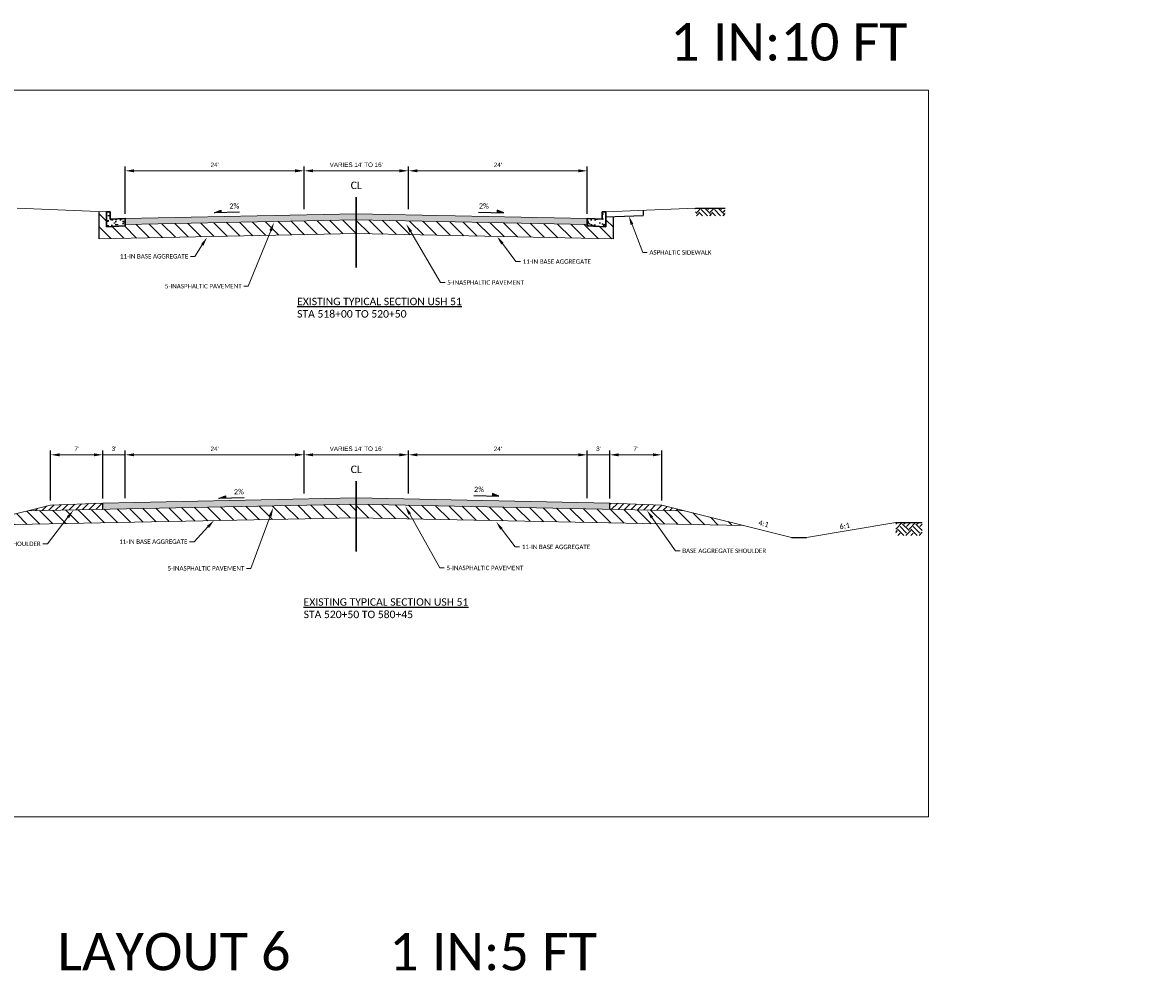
# Model space of a CAD drawing. Extents: x 0 to 4422, y 0 to 4518.
# Tile 3 of 5: x 3516 to 3667, y 4387 to 4516. Entities that reach past the tile are written whole.
import ezdxf
from ezdxf import colors
from ezdxf.entities.mleader import LeaderData, LeaderLine
from ezdxf.enums import TextEntityAlignment as Align
from ezdxf.math import Vec2, Vec3

# ---------------------------------------------------------------- set-up
doc = ezdxf.new("R2010")
doc.units = 21
doc.header["$MEASUREMENT"] = 0
doc.layers.get('Defpoints').update_dxf_attribs({"lineweight": 25})
for name, color, linetype, lineweight in [('E_MISC_TYPS', 252, 'Continuous', 25), ('P_MISC_Text', 7, 'Continuous', 25), ('P_MISC_TXT', 7, 'Continuous', 25), ('P_MISC_TYPS', 7, 'Continuous', 25)]:
    doc.layers.add(name, color=color, linetype=linetype, lineweight=lineweight)
doc.layers.add('P_MISC_NoPlot', color=7, linetype='Continuous', lineweight=18, plot=False)
doc.styles.add('ArialRegular', font='arial.ttf')
doc.styles.add('CalibriLight', font='calibril.ttf')
doc.styles.add('CalibriRegular', font='calibri.ttf')
doc.dimstyles.new('060-LANE & SHLD', dxfattribs={"dimtxt": 0.06, "dimasz": 0.08, "dimexe": 0.06, "dimexo": 0.06, "dimgap": 0.05, "dimtad": 1, "dimdec": 0, "dimzin": 0, "dimdsep": 46, "dimtxsty": 'CalibriLight', "dimcen": -1, "dimse1": 1, "dimse2": 1, "dimclrd": 256, "dimclre": 256, "dimclrt": 256, "dimaunit": 1, "dimadec": 3, "dimazin": 2, "dimtfac": 1, "dimtdec": 0, "dimtofl": 0, "dimtmove": 0, "dimatfit": 3, "dimfxl": 1, "dimtolj": 1, "dimtzin": 0, "dimlwd": 9, "dimlwe": -1, "dimarcsym": 0})
pattern_1 = [(135, (3560.3669, 4488.0184), (-0.883883, -0.883883), [])]

# ---------------------------------------------------------------- blocks, each defined once
blk = doc.blocks.new('2 percent slope LT')
at = {"layer": 'P_MISC_TYPS'}
h = blk.add_hatch(color=256, dxfattribs=at)
h.dxf.hatch_style = 1
h.paths.add_polyline_path([(-0.337, -0.007), (-0.249, -0.005), (-0.249, 0.028)])
at = {"layer": 'P_MISC_TYPS', "flags": 128}
blk.add_lwpolyline([(0, 0), (-0.337, -0.007), (-0.249, 0.028), (-0.249, -0.005)], dxfattribs=at)
at = {"layer": 'P_MISC_TYPS', "insert": (-0.004, 0.119), "char_height": 0.07, "attachment_point": 3, "rotation": 1.1458, "style": 'CalibriLight'}
blk.add_mtext_dynamic_manual_height_columns('2%', width=0.15474, gutter_width=3.5, heights=[0], dxfattribs=at)
blk = doc.blocks.new('2 percent slope RT')
at = {"layer": 'P_MISC_TYPS'}
h = blk.add_hatch(color=256, dxfattribs=at)
h.dxf.hatch_style = 1
h.paths.add_polyline_path([(0.337, -0.007), (0.249, -0.005), (0.249, 0.028)])
at = {"layer": 'P_MISC_TYPS', "flags": 128}
blk.add_lwpolyline([(0, 0), (0.337, -0.007), (0.249, 0.028), (0.249, -0.005)], dxfattribs=at)
at = {"layer": 'P_MISC_TYPS', "insert": (0.004, 0.119), "char_height": 0.07, "attachment_point": 1, "rotation": 358.8542, "style": 'CalibriLight'}
blk.add_mtext_dynamic_manual_height_columns('2%', width=0.15474, gutter_width=3.5, heights=[0], dxfattribs=at)
blk = doc.blocks.new('30-inch curb .0625-inch per ft')
at = {"layer": 'P_MISC_TYPS', "lineweight": 30, "flags": 128}
blk.add_lwpolyline([(-0.25, -0.115625), (0, -0.1), (0, 0), (-0.2, -0.0125), (-0.2, 0.0875), (-0.25, 0.0875), (-0.25, -0.115625)], dxfattribs=at)
blk = doc.blocks.new('*D28')
at = {"layer": 'Defpoints', "color": 0, "transparency": 16777216}
for p in [(3591.37, 4496.45), (3567.37, 4490.69), (3591.37, 4490.07)]:
    blk.add_point(p, dxfattribs=at)
at = {"layer": 'P_MISC_Text', "transparency": 16777216}
for p, q in [((3567.37, 4491.29), (3567.37, 4497.05)), ((3591.37, 4490.67), (3591.37, 4497.05))]:
    blk.add_line(p, q, dxfattribs=at)
at = {"layer": 'P_MISC_Text', "lineweight": 5, "transparency": 16777216}
blk.add_line((3568.57, 4496.45), (3590.17, 4496.45), dxfattribs=at)
at = {"layer": 'P_MISC_Text', "transparency": 16777216}
for points in [[(3568.57, 4496.65), (3568.57, 4496.25), (3567.37, 4496.45)], [(3590.17, 4496.65), (3590.17, 4496.25), (3591.37, 4496.45)]]:
    blk.add_solid(points, dxfattribs=at)
at = {"layer": 'P_MISC_Text', "transparency": 16777216, "insert": (3579.37, 4497.25), "char_height": 0.6, "attachment_point": 5, "style": 'ArialRegular'}
blk.add_mtext("\\A1;24'", dxfattribs=at)
blk = doc.blocks.new('*D29')
at = {"layer": 'Defpoints', "color": 0, "transparency": 16777216}
for p in [(3529.37, 4496.45), (3553.37, 4490.69), (3529.37, 4490.07)]:
    blk.add_point(p, dxfattribs=at)
at = {"layer": 'P_MISC_Text', "transparency": 16777216}
for p, q in [((3529.37, 4490.67), (3529.37, 4497.05)), ((3553.37, 4491.29), (3553.37, 4497.05))]:
    blk.add_line(p, q, dxfattribs=at)
at = {"layer": 'P_MISC_Text', "lineweight": 5, "transparency": 16777216}
blk.add_line((3552.17, 4496.45), (3530.57, 4496.45), dxfattribs=at)
at = {"layer": 'P_MISC_Text', "transparency": 16777216}
for points in [[(3530.57, 4496.65), (3530.57, 4496.25), (3529.37, 4496.45)], [(3552.17, 4496.65), (3552.17, 4496.25), (3553.37, 4496.45)]]:
    blk.add_solid(points, dxfattribs=at)
at = {"layer": 'P_MISC_Text', "transparency": 16777216, "insert": (3541.37, 4497.25), "char_height": 0.6, "attachment_point": 5, "style": 'ArialRegular'}
blk.add_mtext("\\A1;24'", dxfattribs=at)
blk = doc.blocks.new('*D30')
at = {"layer": 'Defpoints', "color": 0, "transparency": 16777216}
for p in [(3553.37, 4496.45), (3553.37, 4490.69), (3567.37, 4490.69)]:
    blk.add_point(p, dxfattribs=at)
at = {"layer": 'P_MISC_Text', "lineweight": 5, "transparency": 16777216}
blk.add_line((3566.17, 4496.45), (3554.57, 4496.45), dxfattribs=at)
at = {"layer": 'P_MISC_Text', "transparency": 16777216}
for points in [[(3554.57, 4496.65), (3554.57, 4496.25), (3553.37, 4496.45)], [(3566.17, 4496.65), (3566.17, 4496.25), (3567.37, 4496.45)]]:
    blk.add_solid(points, dxfattribs=at)
at = {"layer": 'P_MISC_Text', "transparency": 16777216, "insert": (3560.37, 4497.26), "char_height": 0.6, "attachment_point": 5, "style": 'ArialRegular'}
blk.add_mtext("\\A1;VARIES 14' TO 16'", dxfattribs=at)
blk = doc.blocks.new('Center Line')
at = {"layer": 'P_MISC_TYPS', "lineweight": 30}
blk.add_line((0, -0.472), (0, 0.472), dxfattribs=at)
at = {"layer": 'P_MISC_TYPS', "style": 'CalibriLight'}
blk.add_text('CL', height=0.1, dxfattribs=at).set_placement((0, 0.63), align=Align.MIDDLE_CENTER)
blk = doc.blocks.new('*D32')
at = {"layer": 'Defpoints', "color": 0, "transparency": 16777216}
for p in [(3567.37, 4458.34), (3553.37, 4452.55), (3567.37, 4452.55)]:
    blk.add_point(p, dxfattribs=at)
at = {"layer": 'P_MISC_Text', "lineweight": 5, "transparency": 16777216}
blk.add_line((3554.57, 4458.34), (3566.17, 4458.34), dxfattribs=at)
at = {"layer": 'P_MISC_Text', "transparency": 16777216}
for points in [[(3554.57, 4458.54), (3554.57, 4458.14), (3553.37, 4458.34)], [(3566.17, 4458.54), (3566.17, 4458.14), (3567.37, 4458.34)]]:
    blk.add_solid(points, dxfattribs=at)
at = {"layer": 'P_MISC_Text', "transparency": 16777216, "insert": (3560.37, 4459.15), "char_height": 0.6, "attachment_point": 5, "style": 'ArialRegular'}
blk.add_mtext("\\A1;VARIES 14' TO 16'", dxfattribs=at)
blk = doc.blocks.new('*D33')
at = {"layer": 'Defpoints', "color": 0, "transparency": 16777216}
for p in [(3591.37, 4458.34), (3567.37, 4452.55), (3591.37, 4451.93)]:
    blk.add_point(p, dxfattribs=at)
at = {"layer": 'P_MISC_Text', "transparency": 16777216}
for p, q in [((3567.37, 4453.15), (3567.37, 4458.94)), ((3591.37, 4452.53), (3591.37, 4458.94))]:
    blk.add_line(p, q, dxfattribs=at)
at = {"layer": 'P_MISC_Text', "lineweight": 5, "transparency": 16777216}
blk.add_line((3568.57, 4458.34), (3590.17, 4458.34), dxfattribs=at)
at = {"layer": 'P_MISC_Text', "transparency": 16777216}
for points in [[(3568.57, 4458.54), (3568.57, 4458.14), (3567.37, 4458.34)], [(3590.17, 4458.54), (3590.17, 4458.14), (3591.37, 4458.34)]]:
    blk.add_solid(points, dxfattribs=at)
at = {"layer": 'P_MISC_Text', "transparency": 16777216, "insert": (3579.37, 4459.14), "char_height": 0.6, "attachment_point": 5, "style": 'ArialRegular'}
blk.add_mtext("\\A1;24'", dxfattribs=at)
blk = doc.blocks.new('*D34')
at = {"layer": 'Defpoints', "color": 0, "transparency": 16777216}
for p in [(3594.37, 4458.34), (3591.37, 4451.93), (3594.37, 4451.87)]:
    blk.add_point(p, dxfattribs=at)
at = {"layer": 'P_MISC_Text', "lineweight": 5, "transparency": 16777216}
blk.add_line((3591.37, 4458.34), (3594.37, 4458.34), dxfattribs=at)
at = {"layer": 'P_MISC_Text', "transparency": 16777216, "insert": (3592.87, 4459.15), "char_height": 0.6, "attachment_point": 5, "style": 'ArialRegular'}
blk.add_mtext("\\A1;3'", dxfattribs=at)
blk = doc.blocks.new('_None')
blk = doc.blocks.new('*D35')
at = {"layer": 'Defpoints', "color": 0, "transparency": 16777216}
for p in [(3601.37, 4458.34), (3594.37, 4451.87), (3601.37, 4451.59)]:
    blk.add_point(p, dxfattribs=at)
at = {"layer": 'P_MISC_Text', "transparency": 16777216}
for p, q in [((3594.37, 4452.47), (3594.37, 4458.94)), ((3601.37, 4452.19), (3601.37, 4458.94))]:
    blk.add_line(p, q, dxfattribs=at)
at = {"layer": 'P_MISC_Text', "lineweight": 5, "transparency": 16777216}
blk.add_line((3595.57, 4458.34), (3600.17, 4458.34), dxfattribs=at)
at = {"layer": 'P_MISC_Text', "transparency": 16777216}
for points in [[(3595.57, 4458.54), (3595.57, 4458.14), (3594.37, 4458.34)], [(3600.17, 4458.54), (3600.17, 4458.14), (3601.37, 4458.34)]]:
    blk.add_solid(points, dxfattribs=at)
at = {"layer": 'P_MISC_Text', "transparency": 16777216, "insert": (3597.87, 4459.14), "char_height": 0.6, "attachment_point": 5, "style": 'ArialRegular'}
blk.add_mtext("\\A1;7'", dxfattribs=at)
blk = doc.blocks.new('*D36')
at = {"layer": 'Defpoints', "color": 0, "transparency": 16777216}
for p in [(3529.37, 4458.34), (3529.37, 4451.93), (3553.37, 4452.55)]:
    blk.add_point(p, dxfattribs=at)
at = {"layer": 'P_MISC_Text', "transparency": 16777216}
for p, q in [((3529.37, 4452.53), (3529.37, 4458.94)), ((3553.37, 4453.15), (3553.37, 4458.94))]:
    blk.add_line(p, q, dxfattribs=at)
at = {"layer": 'P_MISC_Text', "lineweight": 5, "transparency": 16777216}
blk.add_line((3552.17, 4458.34), (3530.57, 4458.34), dxfattribs=at)
at = {"layer": 'P_MISC_Text', "transparency": 16777216}
for points in [[(3530.57, 4458.54), (3530.57, 4458.14), (3529.37, 4458.34)], [(3552.17, 4458.54), (3552.17, 4458.14), (3553.37, 4458.34)]]:
    blk.add_solid(points, dxfattribs=at)
at = {"layer": 'P_MISC_Text', "transparency": 16777216, "insert": (3541.37, 4459.14), "char_height": 0.6, "attachment_point": 5, "style": 'ArialRegular'}
blk.add_mtext("\\A1;24'", dxfattribs=at)
blk = doc.blocks.new('*D37')
at = {"layer": 'Defpoints', "color": 0, "transparency": 16777216}
for p in [(3526.37, 4458.34), (3526.37, 4451.87), (3529.37, 4451.93)]:
    blk.add_point(p, dxfattribs=at)
at = {"layer": 'P_MISC_Text', "lineweight": 5, "transparency": 16777216}
blk.add_line((3529.37, 4458.34), (3526.37, 4458.34), dxfattribs=at)
at = {"layer": 'P_MISC_Text', "transparency": 16777216, "insert": (3527.87, 4459.15), "char_height": 0.6, "attachment_point": 5, "style": 'ArialRegular'}
blk.add_mtext("\\A1;3'", dxfattribs=at)
blk = doc.blocks.new('*D38')
at = {"layer": 'Defpoints', "color": 0, "transparency": 16777216}
for p in [(3519.37, 4458.34), (3519.37, 4451.59), (3526.37, 4451.87)]:
    blk.add_point(p, dxfattribs=at)
at = {"layer": 'P_MISC_Text', "transparency": 16777216}
for p, q in [((3519.37, 4452.19), (3519.37, 4458.94)), ((3526.37, 4452.47), (3526.37, 4458.94))]:
    blk.add_line(p, q, dxfattribs=at)
at = {"layer": 'P_MISC_Text', "lineweight": 5, "transparency": 16777216}
blk.add_line((3525.17, 4458.34), (3520.57, 4458.34), dxfattribs=at)
at = {"layer": 'P_MISC_Text', "transparency": 16777216}
for points in [[(3520.57, 4458.54), (3520.57, 4458.14), (3519.37, 4458.34)], [(3525.17, 4458.54), (3525.17, 4458.14), (3526.37, 4458.34)]]:
    blk.add_solid(points, dxfattribs=at)
at = {"layer": 'P_MISC_Text', "transparency": 16777216, "insert": (3522.87, 4459.14), "char_height": 0.6, "attachment_point": 5, "style": 'ArialRegular'}
blk.add_mtext("\\A1;7'", dxfattribs=at)

msp = doc.modelspace()

# ---------------------------------------------------------------- hatches: boundary and pattern name
at = {"layer": 'E_MISC_TYPS'}
h = msp.add_hatch(dxfattribs=at)
h.set_pattern_fill('ANSI31', color=256, scale=10, angle=90)
h.set_pattern_definition(pattern_1)
h.paths.add_polyline_path([(3560.37, 4488.02), (3560.37, 4488.35), (3560.37, 4488.85), (3560.37, 4489.85), (3529.37, 4489.23), (3529.37, 4489.07), (3526.87, 4488.91), (3526.87, 4490.94), (3525.87, 4490.98), (3525.87, 4487.33)])
h = msp.add_hatch(dxfattribs=at)
h.set_pattern_fill('AR-CONC', color=256, scale=0.2)
h.set_pattern_definition([(50, (3528.1169, 4489.9245), (1.4345, -0.1255), [0.15, -1.65]), (355, (3528.1169, 4489.9245), (-0.2775, 1.5044), [0.12, -1.32]), (100.45, (3528.2365, 4489.914), (1.157, 1.3789), [0.1275, -1.4023]), (46.18, (3528.1169, 4490.3245), (2.1345, -0.331), [0.225, -2.475]), (96.64, (3528.2948, 4490.2969), (1.8693, 1.9482), [0.1912, -2.1034]), (351.18, (3528.117, 4490.3245), (1.8693, 1.9482), [0.18, -1.98]), (21, (3528.3169, 4490.2245), (1.1938, -0.80524), [0.15, -1.65]), (326, (3528.3169, 4490.2245), (0.4866, 1.4503), [0.12, -1.32]), (71.45, (3528.4164, 4490.1574), (1.6804, 0.6451), [0.1275, -1.4023]), (37.5, (3528.1169, 4489.92447), (0.02432, 0.66579), [0, -1.304, 0, -1.34, 0, -1.325]), (7.5, (3528.1169, 4489.9245), (0.52614, 0.78882), [0, -0.764, 0, -1.274, 0, -0.505]), (327.5, (3527.6709, 4489.92447), (1.06764, -0.04511), [0, -0.5, 0, -1.56, 0, -2.07]), (317.5, (3527.4709, 4489.9245), (1.16637, 0.2002), [0, -0.65, 0, -1.036, 0, -1.47])])
h.paths.add_polyline_path([(3527.37, 4489.94), (3527.37, 4490.94), (3526.87, 4490.94), (3526.87, 4488.91), (3529.37, 4489.07), (3529.37, 4490.07)])
h = msp.add_hatch(color=256, dxfattribs=at)
h.dxf.hatch_style = 1
h.paths.add_polyline_path([(3560.37, 4489.85), (3560.37, 4490.19), (3560.37, 4490.69), (3529.37, 4490.07), (3529.37, 4489.23)])
h = msp.add_hatch(color=256, dxfattribs=at)
h.dxf.hatch_style = 1
h.paths.add_polyline_path([(3591.37, 4489.23), (3591.37, 4490.07), (3560.37, 4490.69), (3560.37, 4490.19), (3560.37, 4489.85)])
h = msp.add_hatch(dxfattribs=at)
h.set_pattern_fill('AR-CONC', color=256, scale=0.2)
h.set_pattern_definition([(50, (3591.3669, 4489.0651), (1.4345, -0.1255), [0.15, -1.65]), (355, (3591.3669, 4489.0651), (-0.2775, 1.5044), [0.12, -1.32]), (100.45, (3591.4865, 4489.0546), (1.157, 1.3789), [0.1275, -1.4023]), (46.184, (3591.3669, 4489.4651), (2.1345, -0.331), [0.225, -2.475]), (96.636, (3591.5448, 4489.4375), (1.8693, 1.9482), [0.1912, -2.1034]), (351.18, (3591.367, 4489.465), (1.8693, 1.9482), [0.18, -1.98]), (21, (3591.5669, 4489.3651), (1.1938, -0.80524), [0.15, -1.65]), (326, (3591.5669, 4489.3651), (0.4866, 1.4503), [0.12, -1.32]), (71.45, (3591.6664, 4489.298), (1.68044, 0.64506), [0.1275, -1.4023]), (37.5, (3591.3669, 4489.0651), (0.02432, 0.66579), [0, -1.304, 0, -1.34, 0, -1.325]), (7.5, (3591.3669, 4489.0651), (0.52614, 0.78882), [0, -0.764, 0, -1.274, 0, -0.505]), (327.5, (3590.9209, 4489.0651), (1.067645, -0.04511), [0, -0.5, 0, -1.56, 0, -2.07]), (317.5, (3590.7209, 4489.0651), (1.16637, 0.2002), [0, -0.65, 0, -1.036, 0, -1.47])])
h.paths.add_polyline_path([(3593.87, 4488.91), (3593.87, 4490.94), (3593.37, 4490.94), (3593.37, 4489.94), (3591.37, 4490.07), (3591.37, 4489.07)])
h = msp.add_hatch(dxfattribs=at)
h.set_pattern_fill('EARTH', color=256, scale=5, angle=45)
h.set_pattern_definition([(45, (3607.8669, 4490.9201), (0, 1.7678), [1.25, -1.25]), (45, (3607.5355, 4491.2516), (0, 1.76777), [1.25, -1.25]), (45, (3607.204, 4491.583), (0, 1.76777), [1.25, -1.25]), (135, (3607.204, 4491.804), (-1.76777, 1e-16), [1.25, -1.25]), (135, (3607.5355, 4492.1354), (-1.76777, 1e-16), [1.25, -1.25]), (135, (3607.8669, 4492.4669), (-1.76777, 1e-16), [1.25, -1.25])])
h.paths.add_polyline_path([(3605.87, 4491.42), (3605.87, 4490.42), (3609.87, 4490.42), (3609.87, 4491.42)])
h = msp.add_hatch(dxfattribs=at)
h.set_pattern_fill('ANSI31', color=256, scale=10, angle=90)
h.set_pattern_definition(pattern_1)
h.paths.add_polyline_path([(3594.87, 4487.33), (3594.87, 4490.31), (3593.87, 4490.27), (3593.87, 4488.91), (3591.37, 4489.07), (3591.37, 4489.23), (3560.37, 4489.85), (3560.37, 4488.85), (3560.37, 4488.35), (3560.37, 4488.02)])
h = msp.add_hatch(dxfattribs=at)
h.set_pattern_fill('ANSI31', color=256, scale=10, angle=90)
h.set_pattern_definition([(135, (3534.3742, 4450.2832), (-0.883883, -0.883883), [])])
h.paths.add_polyline_path([(3560.37, 4449.89), (3560.37, 4450.22), (3560.37, 4450.72), (3560.37, 4451.72), (3516.35, 4450.84), (3508.38, 4448.85)])
h = msp.add_hatch(dxfattribs=at)
h.set_pattern_fill('ANSI31', color=256, scale=5)
h.set_pattern_definition([(45, (3521.35966, 4451.35626), (-0.44194, 0.44194), [])])
h.paths.add_polyline_path([(3526.37, 4451.04), (3526.37, 4451.87), (3519.37, 4451.59), (3516.35, 4450.84)])
h = msp.add_hatch(color=256, dxfattribs=at)
h.dxf.hatch_style = 1
h.paths.add_polyline_path([(3560.37, 4451.72), (3560.37, 4452.05), (3560.37, 4452.55), (3526.37, 4451.87), (3526.37, 4451.04)])
h = msp.add_hatch(color=256, dxfattribs=at)
h.dxf.hatch_style = 1
h.paths.add_polyline_path([(3560.37, 4452.55), (3560.37, 4452.05), (3560.37, 4451.72), (3594.37, 4451.04), (3594.37, 4451.87)])
h = msp.add_hatch(dxfattribs=at)
h.set_pattern_fill('ANSI31', color=256, scale=10, angle=90)
h.set_pattern_definition([(135, (3586.3597, 4450.2832), (-0.883883, -0.883883), [])])
h.paths.add_polyline_path([(3612.35, 4448.85), (3604.38, 4450.84), (3560.37, 4451.72), (3560.37, 4450.72), (3560.37, 4450.22), (3560.37, 4449.89)])
h = msp.add_hatch(dxfattribs=at)
h.set_pattern_fill('ANSI31', color=256, scale=5)
h.set_pattern_definition([(45, (3599.37416, 4451.35626), (-0.44194, 0.44194), [])])
h.paths.add_polyline_path([(3594.37, 4451.87), (3594.37, 4451.04), (3604.38, 4450.84), (3601.37, 4451.59)])
h = msp.add_hatch(dxfattribs=at)
h.set_pattern_fill('EARTH', color=256, scale=5, angle=45)
h.set_pattern_definition([(45, (3634.5401, 4448.3812), (0, 1.7678), [1.25, -1.25]), (45, (3634.2087, 4448.7126), (0, 1.76777), [1.25, -1.25]), (45, (3633.8772, 4449.0441), (0, 1.76777), [1.25, -1.25]), (135, (3633.8772, 4449.265), (-1.76777, 1e-16), [1.25, -1.25]), (135, (3634.2087, 4449.5965), (-1.76777, 1e-16), [1.25, -1.25]), (135, (3634.5401, 4449.928), (-1.76777, 1e-16), [1.25, -1.25])])
h.paths.add_polyline_path([(3636.31, 4447.52), (3636.31, 4449.24), (3632.77, 4449.24), (3632.77, 4447.52)])

# ---------------------------------------------------------------- linework, layer by layer
at = {"layer": 'E_MISC_TYPS', "lineweight": 20}
for p, q in [((3514.87, 4491.42), (3526.87, 4490.94)), ((3560.37, 4490.69), (3529.37, 4490.07)), ((3560.37, 4490.69), (3591.37, 4490.07)), ((3605.87, 4491.42), (3593.87, 4490.94)), ((3560.37, 4489.85), (3529.37, 4489.23)), ((3560.37, 4489.85), (3591.37, 4489.23)), ((3560.37, 4488.02), (3525.87, 4487.33)), ((3560.37, 4488.02), (3594.87, 4487.33)), ((3519.37, 4451.59), (3501.97, 4447.24)), ((3560.37, 4451.72), (3516.35, 4450.84)), ((3526.37, 4451.87), (3519.37, 4451.59)), ((3560.37, 4452.55), (3526.37, 4451.87)), ((3560.37, 4452.55), (3594.37, 4451.87)), ((3560.37, 4451.72), (3604.38, 4450.84)), ((3594.37, 4451.87), (3601.37, 4451.59)), ((3601.37, 4451.59), (3618.77, 4447.24)), ((3560.37, 4449.89), (3508.38, 4448.85)), ((3560.37, 4449.89), (3612.35, 4448.85)), ((3632.77, 4449.24), (3620.77, 4447.24))]:
    msp.add_line(p, q, dxfattribs=at)
at = {"layer": 'E_MISC_TYPS'}
for p, q in [((3525.87, 4487.33), (3525.87, 4490.98)), ((3560.37, 4490.69), (3560.37, 4490.19)), ((3593.87, 4490.94), (3593.87, 4490.27)), ((3598.86, 4491.14), (3598.86, 4490.47)), ((3605.87, 4491.42), (3609.87, 4491.42)), ((3560.37, 4490.19), (3560.37, 4489.85)), ((3560.37, 4489.85), (3560.37, 4488.85)), ((3593.87, 4490.27), (3598.86, 4490.47)), ((3594.87, 4487.33), (3594.87, 4490.31)), ((3560.37, 4488.85), (3560.37, 4488.35)), ((3560.37, 4488.35), (3560.37, 4488.02)), ((3526.37, 4451.04), (3526.37, 4451.87)), ((3560.37, 4452.55), (3560.37, 4452.05)), ((3560.37, 4452.05), (3560.37, 4451.72)), ((3560.37, 4451.72), (3560.37, 4450.72)), ((3594.37, 4451.04), (3594.37, 4451.87)), ((3560.37, 4450.72), (3560.37, 4450.22)), ((3560.37, 4450.22), (3560.37, 4449.89)), ((3632.77, 4449.24), (3636.31, 4449.24)), ((3618.77, 4447.24), (3620.77, 4447.24))]:
    msp.add_line(p, q, dxfattribs=at)
at = {"layer": 'P_MISC_NoPlot'}
msp.add_lwpolyline([(3479.66, 4507.28), (3637.16, 4507.28), (3637.16, 4409.78), (3479.66, 4409.78)], close=True, dxfattribs=at)

# ---------------------------------------------------------------- block references
at = {"xscale": 10, "yscale": 10, "zscale": 10}
for p in [(3560.37, 4488.2), (3560.37, 4450.09)]:
    msp.add_blockref('Center Line', p, dxfattribs=at)
at = {"layer": 'E_MISC_TYPS', "yscale": 10, "zscale": 10}
for name, p, xscale in [('2 percent slope LT', (3544.71, 4490.9), 10), ('2 percent slope RT', (3576.79, 4490.9), 10), ('30-inch curb .0625-inch per ft', (3529.37, 4490.07), 10), ('30-inch curb .0625-inch per ft', (3591.37, 4490.07), -10), ('2 percent slope LT', (3545.32, 4452.56), 10), ('2 percent slope RT', (3576.15, 4452.87), 10)]:
    msp.add_blockref(name, p, dxfattribs=dict(at, xscale=xscale))

# ---------------------------------------------------------------- texts
at = {"layer": 'P_MISC_NoPlot', "style": 'CalibriLight'}
for s, p in [('1 IN:10 FT ', (3636.09, 4511.25)), ('1 IN:5 FT ', (3594.44, 4389.17))]:
    msp.add_text(s, height=5, dxfattribs=at).set_placement(p, align=Align.RIGHT)
msp.add_text('LAYOUT 6', height=5, dxfattribs=at).set_placement((3520.3, 4389.17))
at = {"layer": 'P_MISC_Text', "char_height": 0.7, "style": 'CalibriLight'}
for s, insert, width, attachment_point, rotation in [('4:1', (3614.43, 4449.6), 5.5063, 1, 345.9638), ('6:1', (3626.53, 4449.26), 5.2585, 3, 9.4623)]:
    msp.add_mtext(s, dxfattribs=dict(at, insert=insert, width=width, attachment_point=attachment_point, rotation=rotation))

# ---------------------------------------------------------------- dimensions: what is measured, and where the dimension line sits
at = {"layer": 'P_MISC_Text'}
for base, p1, p2, picture, middle in [((3553.37, 4496.45), (3567.37, 4490.69), (3553.37, 4490.69), '*D30', (3560.37, 4497.26)), ((3567.37, 4458.34), (3553.37, 4452.55), (3567.37, 4452.55), '*D32', (3560.37, 4459.15))]:
    dim = msp.add_linear_dim(base=base, p1=p1, p2=p2, text="VARIES 14' TO 16'", dimstyle='060-LANE & SHLD', override={"dimpost": "'"}, dxfattribs=at)
    dim.commit()
    dim.dimension.update_dxf_attribs({"geometry": picture, "text_midpoint": middle})
for base, p1, p2, override, picture, middle in [((3529.37, 4496.45), (3553.37, 4490.69), (3529.37, 4490.07), {"dimpost": "'", "dimse1": 0, "dimse2": 0}, '*D29', (3541.37, 4497.25)), ((3591.37, 4496.45), (3567.37, 4490.69), (3591.37, 4490.07), {"dimpost": "'", "dimse1": 0, "dimse2": 0}, '*D28', (3579.37, 4497.25)), ((3519.37, 4458.34), (3526.37, 4451.87), (3519.37, 4451.59), {"dimpost": "'", "dimse1": 0, "dimse2": 0, "dimatfit": 0}, '*D38', (3522.87, 4459.14)), ((3529.37, 4458.34), (3553.37, 4452.55), (3529.37, 4451.93), {"dimpost": "'", "dimse1": 0, "dimse2": 0, "dimatfit": 0}, '*D36', (3541.37, 4459.14)), ((3591.37, 4458.34), (3567.37, 4452.55), (3591.37, 4451.93), {"dimpost": "'", "dimse1": 0, "dimse2": 0}, '*D33', (3579.37, 4459.14)), ((3594.37, 4458.34), (3591.37, 4451.93), (3594.37, 4451.87), {"dimpost": "'", "dimblk1": 'None', "dimblk2": 'None', "dimsah": 1}, '*D34', (3592.87, 4459.15)), ((3601.37, 4458.34), (3594.37, 4451.87), (3601.37, 4451.59), {"dimpost": "'", "dimse1": 0, "dimse2": 0}, '*D35', (3597.87, 4459.14))]:
    dim = msp.add_linear_dim(base=base, p1=p1, p2=p2, dimstyle='060-LANE & SHLD', override=override, dxfattribs=at)
    dim.commit()
    dim.dimension.update_dxf_attribs({"geometry": picture, "text_midpoint": middle})
dim = msp.add_linear_dim(base=(3526.37, 4458.34), p1=(3529.37, 4451.93), p2=(3526.37, 4451.87), dimstyle='060-LANE & SHLD', override={"dimpost": "'", "dimblk1": 'None', "dimblk2": 'None', "dimsah": 1, "dimatfit": 0}, dxfattribs=at)
dim.commit()
dim.dimension.update_dxf_attribs({"geometry": '*D37', "text_midpoint": (3527.87, 4458.34), "dimtype": 160})

# ---------------------------------------------------------------- leaders
at = {"layer": 'P_MISC_TXT'}
ml = msp.add_multileader_mtext('Standard', dxfattribs=at)
ml.set_content('5-INASPHALTIC PAVEMENT', color=256, style='CalibriLight')
ml.set_leader_properties(color=256, linetype='Continuous', lineweight=5)
ml.build(insert=Vec2(0, 0))
ml.multileader.update_dxf_attribs({"dogleg_length": 0.06, "arrow_head_size": 1.2, "scale": 10})
ctx = ml.context
ctx.base_point, ctx.scale, ctx.char_height, ctx.arrow_head_size, ctx.landing_gap_size, ctx.plane_origin = Vec3(3534.47, 4480.96), 10, 0.6, 1.2, 0.3, Vec3(3541.77, 4483.29)
ctx.text_align_type = 2
notes = []
notes.append((ctx, [(0, (1, 1, 0), (3545.89, 4480.96), (-1, 0), 0.6, [(0, [(3549.34, 4489.52)], 0, [])])]))
ctx.mtext.insert, ctx.mtext.alignment, ctx.mtext.flow_direction = Vec3(3544.99, 4481.27), 3, 5
ml = msp.add_multileader_mtext('Standard', dxfattribs=at)
ml.set_content('5-INASPHALTIC PAVEMENT', color=256, style='CalibriLight')
ml.set_leader_properties(color=256, linetype='Continuous', lineweight=5)
ml.build(insert=Vec2(0, 0))
ml.multileader.update_dxf_attribs({"dogleg_length": 0.06, "arrow_head_size": 1.2, "scale": 10})
ctx = ml.context
ctx.base_point, ctx.scale, ctx.char_height, ctx.arrow_head_size, ctx.landing_gap_size, ctx.plane_origin = Vec3(3572.28, 4481.45), 10, 0.6, 1.2, 0.3, Vec3(3580.37, 4481.76)
notes.append((ctx, [(1, (1, 1, 0), (3571.68, 4481.45), (1, 0), 0.6, [(0, [(3567.08, 4489.31)], 0, [])])]))
ctx.mtext.insert, ctx.mtext.flow_direction = Vec3(3572.58, 4481.76), 5
ml = msp.add_multileader_mtext('Standard', dxfattribs=at)
ml.set_content('ASPHALTIC SIDEWALK', color=256, style='CalibriLight')
ml.set_leader_properties(color=256, linetype='Continuous', lineweight=5)
ml.build(insert=Vec2(0, 0))
ml.multileader.update_dxf_attribs({"dogleg_length": 0.06, "arrow_head_size": 1.2, "scale": 10})
ctx = ml.context
ctx.base_point, ctx.scale, ctx.char_height, ctx.arrow_head_size, ctx.landing_gap_size, ctx.plane_origin = Vec3(3599.4, 4485.5), 10, 0.6, 1.2, 0.3, Vec3(3599.7, 4485.8)
notes.append((ctx, [(0, (1, 1, 0), (3598.8, 4485.5), (1, 0), 0.6, [(0, [(3596.94, 4490.38)], 0, [])])]))
ctx.mtext.insert, ctx.mtext.flow_direction = Vec3(3599.7, 4485.8), 5
ml = msp.add_multileader_mtext('Standard', dxfattribs=at)
ml.set_content('11-IN BASE AGGREGATE', color=256, style='CalibriLight')
ml.set_leader_properties(color=256, linetype='Continuous', lineweight=5)
ml.build(insert=Vec2(0, 0))
ml.multileader.update_dxf_attribs({"dogleg_length": 0.06, "arrow_head_size": 1.2, "scale": 10})
ctx = ml.context
ctx.base_point, ctx.scale, ctx.char_height, ctx.arrow_head_size, ctx.landing_gap_size, ctx.plane_origin = Vec3(3528.5, 4484.97), 10, 0.6, 1.2, 0.3, Vec3(3528.8, 4485.28)
ctx.text_align_type = 2
notes.append((ctx, [(1, (1, 1, 0), (3538.73, 4484.97), (-1, 0), 0.6, [(0, [(3540.36, 4487.53)], 0, [])])]))
ctx.mtext.insert, ctx.mtext.width, ctx.mtext.alignment, ctx.mtext.flow_direction = Vec3(3537.83, 4485.28), 10.2932, 3, 5
ml = msp.add_multileader_mtext('Standard', dxfattribs=at)
ml.set_content('11-IN BASE AGGREGATE', color=256, style='CalibriLight')
ml.set_leader_properties(color=256, linetype='Continuous', lineweight=5)
ml.build(insert=Vec2(0, 0))
ml.multileader.update_dxf_attribs({"dogleg_length": 0.06, "arrow_head_size": 1.2, "scale": 10})
ctx = ml.context
ctx.base_point, ctx.scale, ctx.char_height, ctx.arrow_head_size, ctx.landing_gap_size, ctx.plane_origin = Vec3(3582.4, 4484.27), 10, 0.6, 1.2, 0.3, Vec3(3582.7, 4484.57)
notes.append((ctx, [(0, (1, 1, 0), (3581.8, 4484.27), (1, 0), 0.6, [(0, [(3579.25, 4487.65)], 0, [])])]))
ctx.mtext.insert, ctx.mtext.width, ctx.mtext.flow_direction = Vec3(3582.7, 4484.57), 10.2932, 5
ml = msp.add_multileader_mtext('Standard', dxfattribs=at)
ml.set_content('{\\LEXISTING TYPICAL SECTION USH 51}\\PSTA 518+00 TO 520+50', color=256, style='CalibriRegular')
ml.set_leader_properties(color=256, linetype='ByLayer', lineweight=-1)
ml.build(insert=Vec2(0, 0))
ml.multileader.update_dxf_attribs({"leader_type": 0, "text_left_attachment_type": 0, "text_right_attachment_type": 0, "dogleg_length": 0.412, "arrow_head_size": 0, "scale": 10})
ctx = ml.context
ctx.base_point, ctx.scale, ctx.char_height, ctx.arrow_head_size, ctx.landing_gap_size, ctx.plane_origin = Vec3(3551.94, 4479.42), 10, 1, 0, 0.5, Vec3(3552.44, 4479.42)
ctx.left_attachment, ctx.right_attachment = 0, 0
notes.append((ctx, [(0, (0, 0, 0), (0, 0), (1, 0), 1, [])]))
ctx.mtext.insert, ctx.mtext.flow_direction = Vec3(3552.44, 4479.42), 5
ml = msp.add_multileader_mtext('Standard', dxfattribs=at)
ml.set_content('11-IN BASE AGGREGATE', color=256, style='CalibriLight')
ml.set_leader_properties(color=256, linetype='Continuous', lineweight=5)
ml.build(insert=Vec2(0, 0))
ml.multileader.update_dxf_attribs({"dogleg_length": 0.06, "arrow_head_size": 1.2, "scale": 10})
ctx = ml.context
ctx.base_point, ctx.scale, ctx.char_height, ctx.arrow_head_size, ctx.landing_gap_size, ctx.plane_origin = Vec3(3721.34, 4470.49), 10, 0.6, 1.2, 0.3, Vec3(3721.64, 4470.79)
ctx.text_align_type = 2
notes.append((ctx, [(1, (1, 1, 0), (3731.56, 4470.49), (-1, 0), 0.6, [(0, [(3733.19, 4473.05)], 0, [])])]))
ctx.mtext.insert, ctx.mtext.width, ctx.mtext.alignment, ctx.mtext.flow_direction = Vec3(3730.66, 4470.79), 10.2932, 3, 5
ml = msp.add_multileader_mtext('Standard', dxfattribs=at)
ml.set_content('{\\LEXISTING TYPICAL SECTION USH 51}\\PSTA 580+45 TO 590+50', color=256, style='CalibriRegular')
ml.set_leader_properties(color=256, linetype='ByLayer', lineweight=-1)
ml.build(insert=Vec2(0, 0))
ml.multileader.update_dxf_attribs({"leader_type": 0, "text_left_attachment_type": 0, "text_right_attachment_type": 0, "dogleg_length": 0.412, "arrow_head_size": 0, "scale": 10})
ctx = ml.context
ctx.base_point, ctx.scale, ctx.char_height, ctx.arrow_head_size, ctx.landing_gap_size, ctx.plane_origin = Vec3(3744.78, 4464.94), 10, 1, 0, 0.5, Vec3(3745.28, 4464.94)
ctx.left_attachment, ctx.right_attachment = 0, 0
notes.append((ctx, [(0, (0, 0, 0), (0, 0), (1, 0), 1, [])]))
ctx.mtext.insert, ctx.mtext.flow_direction = Vec3(3745.28, 4464.94), 5
ml = msp.add_multileader_mtext('Standard', dxfattribs=at)
ml.set_content('5-INASPHALTIC PAVEMENT', color=256, style='CalibriLight')
ml.set_leader_properties(color=256, linetype='Continuous', lineweight=5)
ml.build(insert=Vec2(0, 0))
ml.multileader.update_dxf_attribs({"dogleg_length": 0.06, "arrow_head_size": 1.2, "scale": 10})
ctx = ml.context
ctx.base_point, ctx.scale, ctx.char_height, ctx.arrow_head_size, ctx.landing_gap_size, ctx.plane_origin = Vec3(3534.82, 4443.1), 10, 0.6, 1.2, 0.3, Vec3(3541.66, 4444.99)
ctx.text_align_type = 2
notes.append((ctx, [(0, (1, 1, 0), (3546.25, 4443.1), (-1, 0), 0.6, [(0, [(3549.23, 4451.23)], 0, [])])]))
ctx.mtext.insert, ctx.mtext.alignment, ctx.mtext.flow_direction = Vec3(3545.35, 4443.41), 3, 5
ml = msp.add_multileader_mtext('Standard', dxfattribs=at)
ml.set_content('5-INASPHALTIC PAVEMENT', color=256, style='CalibriLight')
ml.set_leader_properties(color=256, linetype='Continuous', lineweight=5)
ml.build(insert=Vec2(0, 0))
ml.multileader.update_dxf_attribs({"dogleg_length": 0.06, "arrow_head_size": 1.2, "scale": 10})
ctx = ml.context
ctx.base_point, ctx.scale, ctx.char_height, ctx.arrow_head_size, ctx.landing_gap_size, ctx.plane_origin = Vec3(3572.18, 4443.16), 10, 0.6, 1.2, 0.3, Vec3(3580.26, 4443.46)
notes.append((ctx, [(1, (1, 1, 0), (3571.58, 4443.16), (1, 0), 0.6, [(0, [(3566.96, 4451.43)], 0, [])])]))
ctx.mtext.insert, ctx.mtext.flow_direction = Vec3(3572.48, 4443.46), 5
ml = msp.add_multileader_mtext('Standard', dxfattribs=at)
ml.set_content('11-IN BASE AGGREGATE', color=256, style='CalibriLight')
ml.set_leader_properties(color=256, linetype='Continuous', lineweight=5)
ml.build(insert=Vec2(0, 0))
ml.multileader.update_dxf_attribs({"dogleg_length": 0.06, "arrow_head_size": 1.2, "scale": 10})
ctx = ml.context
ctx.base_point, ctx.scale, ctx.char_height, ctx.arrow_head_size, ctx.landing_gap_size, ctx.plane_origin = Vec3(3528.4, 4446.68), 10, 0.6, 1.2, 0.3, Vec3(3528.7, 4446.98)
ctx.text_align_type = 2
notes.append((ctx, [(1, (1, 1, 0), (3538.62, 4446.68), (-1, 0), 0.6, [(0, [(3541.3, 4449.55)], 0, [])])]))
ctx.mtext.insert, ctx.mtext.width, ctx.mtext.alignment, ctx.mtext.flow_direction = Vec3(3537.72, 4446.98), 10.2932, 3, 5
ml = msp.add_multileader_mtext('Standard', dxfattribs=at)
ml.set_content('BASE AGGREGATE SHOULDER', color=256, style='CalibriLight')
ml.set_leader_properties(color=256, linetype='Continuous', lineweight=5)
ml.build(insert=Vec2(0, 0))
ml.multileader.update_dxf_attribs({"dogleg_length": 0.06, "arrow_head_size": 1.2, "scale": 10})
ctx = ml.context
ctx.base_point, ctx.scale, ctx.char_height, ctx.arrow_head_size, ctx.landing_gap_size, ctx.plane_origin = Vec3(3506.61, 4446.4), 10, 0.6, 1.2, 0.3, Vec3(3506.91, 4446.7)
ctx.text_align_type = 2
notes.append((ctx, [(1, (1, 1, 0), (3518.93, 4446.4), (-1, 0), 0.6, [(0, [(3522.43, 4450.92)], 0, [])])]))
ctx.mtext.insert, ctx.mtext.alignment, ctx.mtext.flow_direction = Vec3(3518.03, 4446.7), 3, 5
ml = msp.add_multileader_mtext('Standard', dxfattribs=at)
ml.set_content('BASE AGGREGATE SHOULDER', color=256, style='CalibriLight')
ml.set_leader_properties(color=256, linetype='Continuous', lineweight=5)
ml.build(insert=Vec2(0, 0))
ml.multileader.update_dxf_attribs({"dogleg_length": 0.06, "arrow_head_size": 1.2, "scale": 10})
ctx = ml.context
ctx.base_point, ctx.scale, ctx.char_height, ctx.arrow_head_size, ctx.landing_gap_size, ctx.plane_origin = Vec3(3603.81, 4445.46), 10, 0.6, 1.2, 0.3, Vec3(3604.11, 4445.76)
notes.append((ctx, [(0, (1, 1, 0), (3603.21, 4445.46), (1, 0), 0.6, [(0, [(3599.35, 4450.9)], 0, [])])]))
ctx.mtext.insert, ctx.mtext.flow_direction = Vec3(3604.11, 4445.76), 5
ml = msp.add_multileader_mtext('Standard', dxfattribs=at)
ml.set_content('11-IN BASE AGGREGATE', color=256, style='CalibriLight')
ml.set_leader_properties(color=256, linetype='Continuous', lineweight=5)
ml.build(insert=Vec2(0, 0))
ml.multileader.update_dxf_attribs({"dogleg_length": 0.06, "arrow_head_size": 1.2, "scale": 10})
ctx = ml.context
ctx.base_point, ctx.scale, ctx.char_height, ctx.arrow_head_size, ctx.landing_gap_size, ctx.plane_origin = Vec3(3582.29, 4445.97), 10, 0.6, 1.2, 0.3, Vec3(3582.59, 4446.28)
notes.append((ctx, [(0, (1, 1, 0), (3581.69, 4445.97), (1, 0), 0.6, [(0, [(3579.14, 4449.35)], 0, [])])]))
ctx.mtext.insert, ctx.mtext.width, ctx.mtext.flow_direction = Vec3(3582.59, 4446.28), 10.2932, 5
ml = msp.add_multileader_mtext('Standard', dxfattribs=at)
ml.set_content('11-IN BASE AGGREGATE', color=256, style='CalibriLight')
ml.set_leader_properties(color=256, linetype='Continuous', lineweight=5)
ml.build(insert=Vec2(0, 0))
ml.multileader.update_dxf_attribs({"dogleg_length": 0.06, "arrow_head_size": 1.2, "scale": 10})
ctx = ml.context
ctx.base_point, ctx.scale, ctx.char_height, ctx.arrow_head_size, ctx.landing_gap_size, ctx.plane_origin = Vec3(3726.58, 4443.27), 10, 0.6, 1.2, 0.3, Vec3(3726.88, 4443.58)
ctx.text_align_type = 2
notes.append((ctx, [(1, (1, 1, 0), (3736.81, 4443.27), (-1, 0), 0.6, [(0, [(3738.44, 4445.83)], 0, [])])]))
ctx.mtext.insert, ctx.mtext.width, ctx.mtext.alignment, ctx.mtext.flow_direction = Vec3(3735.91, 4443.58), 10.2932, 3, 5
ml = msp.add_multileader_mtext('Standard', dxfattribs=at)
ml.set_content('{\\LEXISTING TYPICAL SECTION USH 51}\\PSTA 520+50 TO 580+45', color=256, style='CalibriRegular')
ml.set_leader_properties(color=256, linetype='ByLayer', lineweight=-1)
ml.build(insert=Vec2(0, 0))
ml.multileader.update_dxf_attribs({"leader_type": 0, "text_left_attachment_type": 0, "text_right_attachment_type": 0, "dogleg_length": 0.412, "arrow_head_size": 0, "scale": 10})
ctx = ml.context
ctx.base_point, ctx.scale, ctx.char_height, ctx.arrow_head_size, ctx.landing_gap_size, ctx.plane_origin = Vec3(3552.81, 4439.09), 10, 1, 0, 0.5, Vec3(3553.31, 4439.09)
ctx.left_attachment, ctx.right_attachment = 0, 0
notes.append((ctx, [(0, (0, 0, 0), (0, 0), (1, 0), 1, [])]))
ctx.mtext.insert, ctx.mtext.flow_direction = Vec3(3553.31, 4439.09), 5
ml = msp.add_multileader_mtext('Standard', dxfattribs=at)
ml.set_content('{\\LEXISTING TYPICAL SECTION USH 51}\\PSTA 590+50 TO 620+34', color=256, style='CalibriRegular')
ml.set_leader_properties(color=256, linetype='ByLayer', lineweight=-1)
ml.build(insert=Vec2(0, 0))
ml.multileader.update_dxf_attribs({"leader_type": 0, "text_left_attachment_type": 0, "text_right_attachment_type": 0, "dogleg_length": 0.412, "arrow_head_size": 0, "scale": 10})
ctx = ml.context
ctx.base_point, ctx.scale, ctx.char_height, ctx.arrow_head_size, ctx.landing_gap_size, ctx.plane_origin = Vec3(3745.52, 4437.72), 10, 1, 0, 0.5, Vec3(3746.02, 4437.72)
ctx.left_attachment, ctx.right_attachment = 0, 0
notes.append((ctx, [(0, (0, 0, 0), (0, 0), (1, 0), 1, [])]))
ctx.mtext.insert, ctx.mtext.flow_direction = Vec3(3746.02, 4437.72), 5
for ctx, leaders in notes:
    for number, flags, end, landing, length, lines in leaders:
        leader = LeaderData()
        leader.index, (leader.has_last_leader_line, leader.has_dogleg_vector, leader.attachment_direction) = number, flags
        leader.last_leader_point, leader.dogleg_vector, leader.dogleg_length = Vec3(end), Vec3(landing), length
        for number, points, colour, breaks in lines:
            line = LeaderLine()
            line.index, line.vertices, line.color, line.breaks = number, Vec3.list(points), colors.encode_raw_color(colour), breaks
            leader.lines.append(line)
        ctx.leaders.append(leader)

doc.saveas('drawing.dxf')
